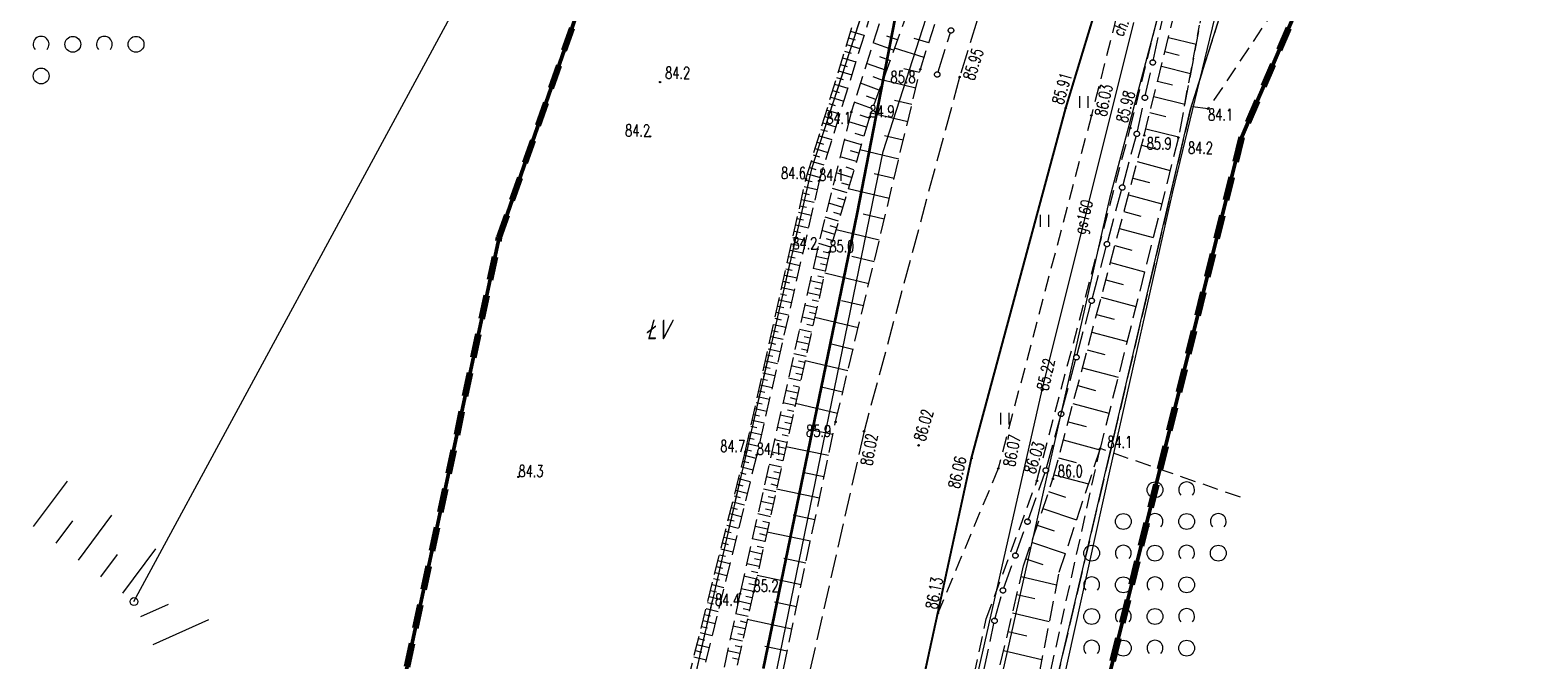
# Model space of a CAD drawing. Header units: metres. Extents: x 6593598 to 6594599, y 5883266 to 5884214.
# Tile 10 of 21: x 6593978 to 6594073, y 5883706 to 5883745. Entities that reach past the tile are written whole.
import ezdxf
from ezdxf.enums import TextEntityAlignment as Align

# ---------------------------------------------------------------- set-up
doc = ezdxf.new("R2010")
doc.units = ezdxf.units.M
doc.header["$MEASUREMENT"] = 0
for name, pattern in [('1_1', [0]), ('1_OTKC', [1.5, 1, -0.5]), ('1_OTKJ', [2, 1.5, -0.5]), ('1_OTKK', [0]), ('1_OTRK', [1.75, 1.25, -0.5]), ('1_OTRKG', [1.75, 1.25, -0.5]), ('1_OTZI', [1.5, 1, -0.5]), ('1_OTZK', [1.5, 1, -0.5]), ('1_OTZT', [1.5, 1, -0.5]), ('3_SUEP_A', [0]), ('3_SUGP', [0]), ('3_SUKP', [0]), ('3_SULO', [0]), ('4', [2.5, 1.5, -1]), ('GDE', [0]), ('GUK', [2, 1.5, -0.5])]:
    doc.linetypes.add(name, pattern=pattern)
doc.layers.get('0').update_dxf_attribs({"color": 250, "linetype": 'CONTINUOUS', "lineweight": 100})
for name, color, linetype, lineweight in [('BLOKADA_L_0', 7, '4', 100), ('Dzialki', 7, 'GDE', 18), ('Kontury', 3, 'GUK', 18), ('Numery_konturow', 3, 'CONTINUOUS', 13), ('OTK_E_T_1', 7, 'CONTINUOUS', 0), ('OTK_L_0', 7, '1_OTKJ', 18), ('OTK_L_1', 7, '1_OTKK', 25), ('OTK_L_11', 7, 'CONTINUOUS', 18), ('OTK_L_2', 7, '1_OTKC', 18), ('OTR_L_1', 7, '1_OTRK', 18), ('OTR_T_0', 7, 'CONTINUOUS', 18), ('OTR_T_1', 7, 'CONTINUOUS', 18), ('OTZ_L_1', 7, '1_OTZK', 18), ('OTZ_L_3', 7, '1_OTZT', 18), ('Punkty', 7, 'CONTINUOUS', 18), ('SUEP_L_0', 1, '3_SUEP_A', 18), ('SUL_L_1', 7, '3_SULO', 35), ('Zakres_eksportu', 7, 'CONTINUOUS', 50)]:
    doc.layers.add(name, color=color, linetype=linetype, lineweight=lineweight)
for name, color, linetype, lineweight, true_color in [('SUGP_E_T_0', 7, 'CONTINUOUS', 0, 0xbfbf00), ('SUGP_L_0', 7, '3_SUGP', 18, 0xbfbf00), ('SUGR_T_0', 7, 'CONTINUOUS', 18, 0xbfbf00), ('SUKP_L_0', 7, '3_SUKP', 18, 0x803300)]:
    doc.layers.add(name, color=color, linetype=linetype, lineweight=lineweight, true_color=true_color)
doc.styles.get("Standard").update_dxf_attribs({"font": 'Simplex.SHX', "width": 0.75})

# ---------------------------------------------------------------- blocks, each defined once
blk = doc.blocks.new('GRT')
at = {"linetype": 'Continuous'}
blk.add_circle((0, 0), 0.25, dxfattribs=at)
blk = doc.blocks.new('2_OTRN')
at = {"linetype": 'Continuous'}
blk.add_circle((0, 0), 0.045, dxfattribs=at)
blk = doc.blocks.new('2_OTRS')
at = {"linetype": 'Continuous'}
blk.add_circle((0, 0), 0.045, dxfattribs=at)
blk = doc.blocks.new('2_OTZK')
at = {"linetype": 'Continuous'}
for centre in [(-1, 1), (1, -1)]:
    blk.add_circle(centre, 0.5, dxfattribs=at)
for centre, start, end in [((1, 1), 318.59038, 221.40962), ((-1, -1), 318.70311, 221.29689)]:
    blk.add_arc(centre, 0.5, start, end, dxfattribs=at)
blk = doc.blocks.new('2_OTZT')
at = {"linetype": 'Continuous'}
for p, q in [((-0.2625, -0.375), (-0.2625, 0.375)), ((0.2625, -0.375), (0.2625, 0.375))]:
    blk.add_line(p, q, dxfattribs=at)
blk = doc.blocks.new('4_SUPS')
at = {"linetype": 'Continuous'}
blk.add_circle((0, 0), 0.0625, dxfattribs=at)

msp = doc.modelspace()

# ---------------------------------------------------------------- linework, layer by layer
at = {"layer": 'BLOKADA_L_0', "linetype": '4'}
for p, q in [((6594007.74, 5883732.19), (6594031.111, 5883799.449)), ((6594073.37, 5883782.19), (6594054.62, 5883738.44)), ((6594054.62, 5883738.44), (6594020.24, 5883598.6)), ((6593980.4, 5883604.85), (6594007.74, 5883732.19))]:
    msp.add_line(p, q, dxfattribs=at)
at = {"layer": 'Dzialki'}
for p, q in [((6593984.65, 5883709.19), (6594033.52, 5883799.46)), ((6594040.58, 5883776.84), (6594027.47, 5883736.54)), ((6594032.01, 5883737.63), (6594040.98, 5883765.6)), ((6594051.42, 5883740.3), (6594059.41, 5883765.61)), ((6594052.7, 5883758.7), (6594046.3, 5883734.65)), ((6594042.81, 5883703.54), (6594051.42, 5883740.3)), ((6594023.55, 5883696.49), (6594032.01, 5883737.63)), ((6594027.47, 5883736.54), (6594010.8, 5883663.98)), ((6594046.3, 5883734.65), (6594037.05, 5883693.68))]:
    msp.add_line(p, q, dxfattribs=at)
at = {"layer": 'Kontury'}
for p, q in [((6594040.58, 5883776.84), (6594027.47, 5883736.54)), ((6594059.41, 5883765.61), (6594051.42, 5883740.3)), ((6594051.42, 5883740.3), (6594042.81, 5883703.54)), ((6594027.47, 5883736.54), (6594010.8, 5883663.98))]:
    msp.add_line(p, q, dxfattribs=at)
at = {"layer": 'OTK_L_0', "linetype": '1_OTKJ'}
for p, q in [((6594040.29, 5883753.56), (6594036.83, 5883742.33)), ((6594043.54, 5883740.37), (6594046.75, 5883750.96)), ((6594036.83, 5883742.33), (6594030.79, 5883719.95)), ((6594037.59, 5883718.25), (6594043.54, 5883740.37)), ((6594030.79, 5883719.95), (6594024.22, 5883690.88)), ((6594035.46, 5883708.47), (6594037.59, 5883718.25)), ((6594031.22, 5883689.05), (6594035.46, 5883708.47))]:
    msp.add_line(p, q, dxfattribs=at)
at = {"layer": 'OTK_L_1', "linetype": '1_OTKK'}
for p, q in [((6594043.54, 5883740.37), (6594046.75, 5883750.96)), ((6594037.59, 5883718.25), (6594043.54, 5883740.37)), ((6594035.46, 5883708.47), (6594037.59, 5883718.25)), ((6594031.22, 5883689.05), (6594035.46, 5883708.47))]:
    msp.add_line(p, q, dxfattribs=at)
at = {"layer": 'OTK_L_11', "linetype": '1_OTKJ'}
for p, q in [((6594049.063, 5883743.36), (6594049.751, 5883746.434)), ((6594035.471, 5883742.652), (6594036.247, 5883745.141)), ((6594048.565, 5883741.133), (6594049.015, 5883743.144)), ((6594048.067, 5883738.906), (6594048.517, 5883740.917)), ((6594047.161, 5883735.525), (6594047.983, 5883738.566)), ((6594046.193, 5883731.949), (6594047.067, 5883735.178)), ((6594045.226, 5883728.373), (6594046.099, 5883731.602)), ((6594044.259, 5883724.797), (6594045.132, 5883728.026)), ((6594043.292, 5883721.22), (6594044.165, 5883724.449)), ((6594042.324, 5883717.644), (6594043.198, 5883720.873)), ((6594041.159, 5883714.344), (6594042.219, 5883717.311)), ((6594040.393, 5883712.202), (6594041.085, 5883714.136)), ((6594039.627, 5883710.06), (6594040.319, 5883711.994)), ((6594039.066, 5883708.073), (6594039.543, 5883709.801)), ((6594038.35, 5883704.722), (6594039.003, 5883707.804))]:
    msp.add_line(p, q, dxfattribs=at)
for centre in [(6594036.288, 5883745.275), (6594049.039, 5883743.252), (6594035.42, 5883742.49), (6594048.541, 5883741.025), (6594048.03, 5883738.74), (6594048.03, 5883738.74), (6594047.114, 5883735.352), (6594046.146, 5883731.776), (6594045.179, 5883728.199), (6594044.212, 5883724.623), (6594043.245, 5883721.047), (6594042.28, 5883717.48), (6594042.28, 5883717.48), (6594041.122, 5883714.24), (6594040.356, 5883712.098), (6594039.57, 5883709.9), (6594039.57, 5883709.9), (6594039.04, 5883707.98), (6594039.04, 5883707.98)]:
    msp.add_circle(centre, 0.17, dxfattribs=at)
at = {"layer": 'OTK_L_2', "linetype": '1_OTKC'}
for p, q in [((6594047.84, 5883750.46), (6594045.16, 5883739.9)), ((6594047.62, 5883739.11), (6594050.43, 5883750.46)), ((6594045.16, 5883739.9), (6594039.27, 5883717.6)), ((6594041.72, 5883716.82), (6594047.62, 5883739.11)), ((6594039.27, 5883717.6), (6594035.46, 5883708.47)), ((6594038.52, 5883708.1), (6594041.72, 5883716.82)), ((6594035.46, 5883708.47), (6594031.22, 5883689.05)), ((6594034.28, 5883688.42), (6594038.52, 5883708.1))]:
    msp.add_line(p, q, dxfattribs=at)
at = {"layer": 'OTR_L_1', "linetype": '1_OTRKG'}
for p, q in [((6594034.35, 5883742.82), (6594038.17, 5883754.85)), ((6594027.12, 5883735.89), (6594031.45, 5883750.21)), ((6594034.21, 5883748.33), (6594031.14, 5883739.79)), ((6594048.5, 5883738.64), (6594051.05, 5883748.94)), ((6594028.99, 5883720.54), (6594034.35, 5883742.82)), ((6594031.14, 5883739.79), (6594028.6, 5883731.26)), ((6594042.73, 5883716.94), (6594048.5, 5883738.64)), ((6594023.28, 5883718.64), (6594027.12, 5883735.89)), ((6594028.6, 5883731.26), (6594023.81, 5883709.81)), ((6594022.8, 5883691.22), (6594028.99, 5883720.54)), ((6594016.66, 5883692.22), (6594023.28, 5883718.64)), ((6594040.88, 5883711.46), (6594042.73, 5883716.94)), ((6594035.39, 5883688.17), (6594040.88, 5883711.46)), ((6594023.81, 5883709.81), (6594019.69, 5883691.44))]:
    msp.add_line(p, q, dxfattribs=at)
at = {"layer": 'OTR_L_1', "linetype": '1_OTRK'}
for p, q in [((6594032.34, 5883750), (6594027.95, 5883735.77)), ((6594032.81, 5883749.03), (6594029.98, 5883740.12)), ((6594034.21, 5883748.33), (6594031.14, 5883739.79)), ((6594052.58, 5883748.68), (6594050.66, 5883738.5)), ((6594029.98, 5883740.12), (6594027.84, 5883731.45)), ((6594031.14, 5883739.79), (6594028.6, 5883731.26)), ((6594050.66, 5883738.5), (6594045.71, 5883718.86)), ((6594027.95, 5883735.77), (6594024.01, 5883718.46)), ((6594027.84, 5883731.45), (6594022.95, 5883709.68)), ((6594028.6, 5883731.26), (6594023.81, 5883709.81)), ((6594045.71, 5883718.86), (6594043.08, 5883710.93)), ((6594024.01, 5883718.46), (6594017.52, 5883692.24)), ((6594043.08, 5883710.93), (6594033.01, 5883659.03)), ((6594022.95, 5883709.68), (6594019, 5883691.52)), ((6594023.81, 5883709.81), (6594019.69, 5883691.44))]:
    msp.add_line(p, q, dxfattribs=at)
at = {"layer": 'OTR_L_1', "linetype": '1_1'}
for p, q in [((6594029.688, 5883744.384), (6594030.529, 5883744.13)), ((6594029.815, 5883744.804), (6594030.237, 5883744.677)), ((6594029.943, 5883745.226), (6594030.788, 5883744.97)), ((6594032.662, 5883744.025), (6594031.368, 5883744.49)), ((6594032.899, 5883744.684), (6594032.24, 5883744.922)), ((6594034.878, 5883744.482), (6594033.957, 5883744.775)), ((6594050.033, 5883744.834), (6594051.773, 5883744.403)), ((6594029.435, 5883743.547), (6594030.271, 5883743.294)), ((6594029.562, 5883743.965), (6594029.981, 5883743.838)), ((6594032.43, 5883743.378), (6594031.795, 5883743.606)), ((6594034.586, 5883743.562), (6594032.71, 5883744.158)), ((6594049.812, 5883743.938), (6594050.707, 5883743.717)), ((6594029.183, 5883742.714), (6594030.015, 5883742.463)), ((6594029.309, 5883743.13), (6594029.726, 5883743.004)), ((6594032.201, 5883742.743), (6594030.955, 5883743.191)), ((6594034.302, 5883742.62), (6594033.315, 5883742.858)), ((6594049.584, 5883743.017), (6594051.426, 5883742.561)), ((6594028.809, 5883741.474), (6594029.221, 5883741.35)), ((6594028.933, 5883741.886), (6594029.76, 5883741.636)), ((6594029.058, 5883742.3), (6594029.473, 5883742.174)), ((6594031.758, 5883741.508), (6594030.558, 5883741.94)), ((6594031.977, 5883742.12), (6594031.366, 5883742.339)), ((6594034.065, 5883741.633), (6594031.983, 5883742.134)), ((6594049.349, 5883742.069), (6594050.297, 5883741.835)), ((6594028.56, 5883740.653), (6594028.97, 5883740.529)), ((6594028.684, 5883741.063), (6594029.506, 5883740.815)), ((6594031.33, 5883740.32), (6594030.175, 5883740.735)), ((6594031.542, 5883740.908), (6594030.953, 5883741.12)), ((6594033.814, 5883740.592), (6594032.716, 5883740.857)), ((6594049.108, 5883741.094), (6594051.058, 5883740.611)), ((6594028.313, 5883739.837), (6594028.721, 5883739.714)), ((6594028.437, 5883740.245), (6594029.254, 5883739.997)), ((6594031.126, 5883739.741), (6594030.548, 5883739.913)), ((6594033.55, 5883739.495), (6594031.234, 5883740.052)), ((6594048.859, 5883740.091), (6594049.863, 5883739.842)), ((6594027.946, 5883738.621), (6594028.754, 5883738.377)), ((6594028.068, 5883739.025), (6594028.473, 5883738.903)), ((6594028.191, 5883739.431), (6594029.003, 5883739.185)), ((6594030.954, 5883739.164), (6594029.827, 5883739.5)), ((6594030.786, 5883738.601), (6594030.236, 5883738.765)), ((6594033.271, 5883738.337), (6594032.075, 5883738.624)), ((6594048.603, 5883739.058), (6594050.669, 5883738.547)), ((6594027.702, 5883737.816), (6594028.506, 5883737.573)), ((6594027.824, 5883738.218), (6594028.227, 5883738.096)), ((6594030.622, 5883738.051), (6594029.548, 5883738.371)), ((6594030.462, 5883737.514), (6594029.938, 5883737.67)), ((6594032.984, 5883737.14), (6594030.527, 5883737.731)), ((6594048.336, 5883738.023), (6594049.369, 5883737.749)), ((6594027.46, 5883737.016), (6594028.26, 5883736.774)), ((6594027.581, 5883737.415), (6594027.982, 5883737.294)), ((6594030.306, 5883736.99), (6594029.283, 5883737.295)), ((6594048.06, 5883736.984), (6594050.139, 5883736.431)), ((6594027.104, 5883735.818), (6594027.512, 5883735.728)), ((6594027.22, 5883736.22), (6594028.015, 5883735.979)), ((6594027.34, 5883736.617), (6594027.738, 5883736.497)), ((6594030.005, 5883735.978), (6594029.029, 5883736.269)), ((6594030.154, 5883736.478), (6594029.654, 5883736.627)), ((6594032.688, 5883735.912), (6594031.427, 5883736.215)), ((6594047.781, 5883735.938), (6594048.828, 5883735.659)), ((6594026.923, 5883735.006), (6594027.329, 5883734.915)), ((6594027.013, 5883735.412), (6594027.827, 5883735.23)), ((6594029.718, 5883735.014), (6594028.788, 5883735.291)), ((6594029.86, 5883735.491), (6594029.384, 5883735.632)), ((6594032.385, 5883734.651), (6594029.795, 5883735.274)), ((6594047.501, 5883734.885), (6594049.608, 5883734.325)), ((6594026.743, 5883734.197), (6594027.147, 5883734.107)), ((6594026.833, 5883734.601), (6594027.643, 5883734.42)), ((6594029.444, 5883734.096), (6594028.558, 5883734.359)), ((6594029.58, 5883734.549), (6594029.126, 5883734.685)), ((6594047.22, 5883733.825), (6594048.28, 5883733.543)), ((6594026.475, 5883732.991), (6594027.277, 5883732.812)), ((6594026.564, 5883733.392), (6594026.966, 5883733.302)), ((6594026.653, 5883733.794), (6594027.459, 5883733.614)), ((6594029.184, 5883733.22), (6594028.339, 5883733.471)), ((6594029.058, 5883732.798), (6594028.646, 5883732.92)), ((6594029.312, 5883733.652), (6594028.88, 5883733.781)), ((6594032.073, 5883733.356), (6594030.744, 5883733.676)), ((6594026.297, 5883732.191), (6594027.095, 5883732.014)), ((6594026.386, 5883732.591), (6594026.786, 5883732.501)), ((6594028.935, 5883732.385), (6594028.13, 5883732.625)), ((6594028.815, 5883731.983), (6594028.422, 5883732.1)), ((6594031.753, 5883732.027), (6594029.024, 5883732.683)), ((6594046.936, 5883732.758), (6594049.07, 5883732.19)), ((6594026.031, 5883731), (6594026.428, 5883730.911)), ((6594026.12, 5883731.396), (6594026.914, 5883731.219)), ((6594026.208, 5883731.793), (6594026.606, 5883731.704)), ((6594028.502, 5883730.823), (6594027.738, 5883730.994)), ((6594028.698, 5883731.59), (6594027.931, 5883731.818)), ((6594028.588, 5883731.205), (6594028.206, 5883731.29)), ((6594031.425, 5883730.662), (6594030.024, 5883730.999)), ((6594046.65, 5883731.684), (6594047.724, 5883731.398)), ((6594025.856, 5883730.21), (6594026.25, 5883730.122)), ((6594025.943, 5883730.604), (6594026.734, 5883730.428)), ((6594028.332, 5883730.058), (6594027.566, 5883730.229)), ((6594028.417, 5883730.44), (6594028.034, 5883730.526)), ((6594046.363, 5883730.603), (6594048.525, 5883730.028)), ((6594025.681, 5883729.424), (6594026.073, 5883729.336)), ((6594025.768, 5883729.816), (6594026.555, 5883729.641)), ((6594028.16, 5883729.292), (6594027.394, 5883729.463)), ((6594028.246, 5883729.675), (6594027.863, 5883729.76)), ((6594031.088, 5883729.261), (6594028.303, 5883729.931)), ((6594046.074, 5883729.515), (6594047.162, 5883729.226)), ((6594025.42, 5883728.251), (6594026.199, 5883728.078)), ((6594025.506, 5883728.641), (6594025.897, 5883728.554)), ((6594025.593, 5883729.032), (6594026.377, 5883728.858)), ((6594027.989, 5883728.525), (6594027.221, 5883728.696)), ((6594027.903, 5883728.141), (6594027.519, 5883728.227)), ((6594028.075, 5883728.908), (6594027.691, 5883728.994)), ((6594030.753, 5883727.868), (6594029.372, 5883728.201)), ((6594045.782, 5883728.42), (6594047.973, 5883727.837)), ((6594025.247, 5883727.475), (6594026.023, 5883727.302)), ((6594025.333, 5883727.863), (6594025.722, 5883727.776)), ((6594027.646, 5883726.988), (6594026.876, 5883727.16)), ((6594027.818, 5883727.757), (6594027.049, 5883727.928)), ((6594027.732, 5883727.372), (6594027.347, 5883727.458)), ((6594030.421, 5883726.487), (6594027.681, 5883727.146)), ((6594045.489, 5883727.318), (6594046.592, 5883727.024)), ((6594024.989, 5883726.316), (6594025.374, 5883726.231)), ((6594025.075, 5883726.701), (6594025.847, 5883726.53)), ((6594025.161, 5883727.088), (6594025.548, 5883727.001)), ((6594027.474, 5883726.218), (6594026.703, 5883726.39)), ((6594027.56, 5883726.603), (6594027.175, 5883726.689)), ((6594045.194, 5883726.208), (6594047.413, 5883725.618)), ((6594024.818, 5883725.549), (6594025.201, 5883725.463)), ((6594024.903, 5883725.932), (6594025.672, 5883725.761)), ((6594027.302, 5883725.447), (6594026.53, 5883725.619)), ((6594027.388, 5883725.832), (6594027.002, 5883725.919)), ((6594030.091, 5883725.118), (6594028.733, 5883725.444)), ((6594024.563, 5883724.404), (6594025.324, 5883724.235)), ((6594024.648, 5883724.785), (6594025.029, 5883724.7)), ((6594024.733, 5883725.166), (6594025.498, 5883724.996)), ((6594027.13, 5883724.675), (6594026.357, 5883724.848)), ((6594027.043, 5883724.289), (6594026.657, 5883724.375)), ((6594027.216, 5883725.061), (6594026.83, 5883725.147)), ((6594029.764, 5883723.759), (6594027.07, 5883724.407)), ((6594044.897, 5883725.091), (6594046.014, 5883724.794)), ((6594024.394, 5883723.646), (6594025.152, 5883723.477)), ((6594024.479, 5883724.024), (6594024.858, 5883723.94)), ((6594026.957, 5883723.902), (6594026.183, 5883724.075)), ((6594026.871, 5883723.516), (6594026.484, 5883723.602)), ((6594044.599, 5883723.967), (6594046.847, 5883723.37)), ((6594024.142, 5883722.514), (6594024.519, 5883722.431)), ((6594024.226, 5883722.891), (6594024.98, 5883722.723)), ((6594024.31, 5883723.268), (6594024.688, 5883723.184)), ((6594026.611, 5883722.354), (6594025.836, 5883722.527)), ((6594026.784, 5883723.128), (6594026.01, 5883723.301)), ((6594026.698, 5883722.741), (6594026.31, 5883722.828)), ((6594029.44, 5883722.412), (6594028.104, 5883722.733)), ((6594044.298, 5883722.836), (6594045.429, 5883722.535)), ((6594023.976, 5883721.765), (6594024.35, 5883721.682)), ((6594024.059, 5883722.139), (6594024.809, 5883721.972)), ((6594026.438, 5883721.578), (6594025.662, 5883721.751)), ((6594026.525, 5883721.966), (6594026.137, 5883722.053)), ((6594029.119, 5883721.076), (6594026.468, 5883721.713)), ((6594043.995, 5883721.697), (6594046.272, 5883721.092)), ((6594023.727, 5883720.647), (6594024.47, 5883720.482)), ((6594023.81, 5883721.019), (6594024.182, 5883720.936)), ((6594023.893, 5883721.391), (6594024.639, 5883721.225)), ((6594026.264, 5883720.801), (6594025.487, 5883720.975)), ((6594026.178, 5883720.413), (6594025.789, 5883720.5)), ((6594026.351, 5883721.19), (6594025.963, 5883721.277)), ((6594043.69, 5883720.551), (6594044.836, 5883720.246)), ((6594023.48, 5883719.538), (6594023.849, 5883719.455)), ((6594023.562, 5883719.907), (6594024.302, 5883719.742)), ((6594023.644, 5883720.276), (6594024.015, 5883720.194)), ((6594026.091, 5883720.024), (6594025.312, 5883720.198)), ((6594026.004, 5883719.635), (6594025.615, 5883719.722)), ((6594028.822, 5883719.745), (6594027.488, 5883720.027)), ((6594023.316, 5883718.802), (6594023.683, 5883718.72)), ((6594023.398, 5883719.169), (6594024.134, 5883719.005)), ((6594025.743, 5883718.466), (6594024.963, 5883718.64)), ((6594025.917, 5883719.245), (6594025.138, 5883719.419)), ((6594025.83, 5883718.855), (6594025.44, 5883718.943)), ((6594028.541, 5883718.411), (6594025.857, 5883718.978)), ((6594043.384, 5883719.4), (6594045.686, 5883718.788)), ((6594023.046, 5883717.705), (6594023.778, 5883717.521)), ((6594023.137, 5883718.071), (6594023.503, 5883717.979)), ((6594023.229, 5883718.436), (6594023.959, 5883718.253)), ((6594025.569, 5883717.685), (6594024.787, 5883717.859)), ((6594025.656, 5883718.075), (6594025.265, 5883718.163)), ((6594043.087, 5883718.283), (6594044.204, 5883717.986)), ((6593978.301, 5883713.939), (6593980.445, 5883716.807)), ((6594022.862, 5883716.971), (6594023.596, 5883716.787)), ((6594022.954, 5883717.338), (6594023.32, 5883717.246)), ((6594025.394, 5883716.903), (6594024.612, 5883717.078)), ((6594025.481, 5883717.294), (6594025.09, 5883717.382)), ((6594028.257, 5883717.07), (6594026.908, 5883717.354)), ((6594042.799, 5883717.198), (6594044.968, 5883716.622)), ((6594022.585, 5883715.867), (6594022.954, 5883715.774)), ((6594022.677, 5883716.235), (6594023.414, 5883716.051)), ((6594022.77, 5883716.603), (6594023.137, 5883716.511)), ((6594025.219, 5883716.121), (6594024.436, 5883716.296)), ((6594025.132, 5883715.729), (6594024.74, 5883715.817)), ((6594025.307, 5883716.512), (6594024.915, 5883716.6)), ((6594027.972, 5883715.72), (6594025.258, 5883716.293)), ((6594042.459, 5883716.138), (6594043.515, 5883715.781)), ((6594022.307, 5883714.758), (6594023.048, 5883714.572)), ((6594022.4, 5883715.128), (6594022.77, 5883715.035)), ((6594022.493, 5883715.498), (6594023.231, 5883715.313)), ((6594025.044, 5883715.338), (6594024.26, 5883715.513)), ((6594024.957, 5883714.945), (6594024.564, 5883715.033)), ((6594042.102, 5883715.079), (6594044.219, 5883714.364)), ((6593979.725, 5883712.874), (6593980.79, 5883714.299)), ((6593981.14, 5883711.816), (6593983.256, 5883714.647)), ((6594022.121, 5883714.016), (6594022.864, 5883713.829)), ((6594022.214, 5883714.387), (6594022.585, 5883714.294)), ((6594024.694, 5883713.768), (6594023.908, 5883713.943)), ((6594024.869, 5883714.553), (6594024.084, 5883714.728)), ((6594024.781, 5883714.16), (6594024.389, 5883714.248)), ((6594027.686, 5883714.363), (6594026.321, 5883714.651)), ((6594041.743, 5883714.017), (6594042.805, 5883713.659)), ((6594021.841, 5883712.898), (6594022.214, 5883712.805)), ((6594021.935, 5883713.271), (6594022.68, 5883713.085)), ((6594022.028, 5883713.644), (6594022.4, 5883713.551)), ((6594024.518, 5883712.981), (6594023.731, 5883713.157)), ((6594024.606, 5883713.375), (6594024.213, 5883713.462)), ((6594027.398, 5883712.998), (6594024.651, 5883713.577)), ((6594041.384, 5883712.953), (6594043.513, 5883712.235)), ((6593982.546, 5883710.765), (6593983.597, 5883712.171)), ((6593983.943, 5883709.721), (6593986.031, 5883712.514)), ((6594021.654, 5883712.151), (6594022.028, 5883712.057)), ((6594021.748, 5883712.525), (6594022.495, 5883712.338)), ((6594024.342, 5883712.194), (6594023.554, 5883712.37)), ((6594024.43, 5883712.588), (6594024.036, 5883712.676)), ((6594027.108, 5883711.624), (6594025.727, 5883711.916)), ((6594021.372, 5883711.026), (6594022.123, 5883710.838)), ((6594021.466, 5883711.402), (6594021.841, 5883711.308)), ((6594021.56, 5883711.777), (6594022.309, 5883711.589)), ((6594024.166, 5883711.405), (6594023.377, 5883711.582)), ((6594024.078, 5883711.011), (6594023.683, 5883711.099)), ((6594024.254, 5883711.8), (6594023.86, 5883711.888)), ((6594041.024, 5883711.886), (6594042.091, 5883711.526)), ((6594021.184, 5883710.273), (6594021.937, 5883710.084)), ((6594021.278, 5883710.65), (6594021.654, 5883710.556)), ((6594023.813, 5883709.826), (6594023.022, 5883710.002)), ((6594023.99, 5883710.616), (6594023.2, 5883710.792)), ((6594023.902, 5883710.221), (6594023.506, 5883710.309)), ((6594026.816, 5883710.243), (6594024.038, 5883710.83)), ((6594040.72, 5883710.783), (6594042.95, 5883710.258)), ((6593985.072, 5883708.251), (6593986.821, 5883709.032)), ((6594020.9, 5883709.14), (6594021.278, 5883709.045)), ((6594020.994, 5883709.518), (6594021.75, 5883709.329)), ((6594021.089, 5883709.896), (6594021.466, 5883709.801)), ((6594023.636, 5883709.035), (6594022.848, 5883709.212)), ((6594023.725, 5883709.43), (6594023.33, 5883709.519)), ((6594026.523, 5883708.854), (6594025.125, 5883709.149)), ((6594040.452, 5883709.646), (6594041.59, 5883709.378)), ((6594020.71, 5883708.382), (6594021.089, 5883708.287)), ((6594020.805, 5883708.761), (6594021.562, 5883708.571)), ((6594023.46, 5883708.248), (6594022.677, 5883708.424)), ((6594023.548, 5883708.641), (6594023.155, 5883708.729)), ((6594040.179, 5883708.486), (6594042.5, 5883707.938)), ((6593985.86, 5883706.488), (6593989.386, 5883708.063)), ((6594020.424, 5883707.24), (6594021.186, 5883707.049)), ((6594020.519, 5883707.621), (6594020.9, 5883707.526)), ((6594020.614, 5883708.002), (6594021.374, 5883707.811)), ((6594023.284, 5883707.466), (6594022.506, 5883707.641)), ((6594023.197, 5883707.077), (6594022.809, 5883707.164)), ((6594023.372, 5883707.857), (6594022.982, 5883707.944)), ((6594026.228, 5883707.457), (6594023.415, 5883708.05)), ((6594039.9, 5883707.302), (6594041.084, 5883707.022)), ((6594020.232, 5883706.477), (6594020.996, 5883706.285)), ((6594020.328, 5883706.859), (6594020.71, 5883706.763)), ((6594023.11, 5883706.69), (6594022.337, 5883706.863)), ((6594023.024, 5883706.303), (6594022.638, 5883706.39)), ((6594025.931, 5883706.05), (6594024.516, 5883706.349)), ((6594020.04, 5883705.711), (6594020.807, 5883705.519)), ((6594020.136, 5883706.094), (6594020.519, 5883705.998)), ((6594022.937, 5883705.918), (6594022.169, 5883706.09)), ((6594022.851, 5883705.534), (6594022.468, 5883705.62)), ((6594039.615, 5883706.093), (6594042.031, 5883705.524))]:
    msp.add_line(p, q, dxfattribs=at)
at = {"layer": 'OTZ_L_1', "linetype": '1_OTZK'}
for p, q in [((6594061.78, 5883754.14), (6594052.54, 5883740.33)), ((6594051.036, 5883740.495), (6594052.001, 5883745.608)), ((6594052.54, 5883740.33), (6594051.036, 5883740.495)), ((6594037.082, 5883679.942), (6594045.71, 5883718.86)), ((6594054.58, 5883715.78), (6594045.71, 5883718.86))]:
    msp.add_line(p, q, dxfattribs=at)
at = {"layer": 'OTZ_L_3', "linetype": '1_OTZI'}
for p, q in [((6594043.54, 5883740.37), (6594046.75, 5883750.96)), ((6594047.84, 5883750.46), (6594045.16, 5883739.9)), ((6594037.59, 5883718.25), (6594043.54, 5883740.37)), ((6594045.16, 5883739.9), (6594039.27, 5883717.6)), ((6594035.46, 5883708.47), (6594037.59, 5883718.25)), ((6594039.27, 5883717.6), (6594035.46, 5883708.47))]:
    msp.add_line(p, q, dxfattribs=at)
at = {"layer": 'SUEP_L_0', "linetype": '3_SUEP_A'}
for p, q in [((6594030.35, 5883733.67), (6594034.96, 5883757.33)), ((6594024.44, 5883704.97), (6594030.35, 5883733.67))]:
    msp.add_line(p, q, dxfattribs=at)
at = {"layer": 'SUGP_L_0', "linetype": '3_SUGP'}
for p, q in [((6594042.048, 5883722.561), (6594047.843, 5883745.774)), ((6594036.657, 5883698.843), (6594042.048, 5883722.561))]:
    msp.add_line(p, q, dxfattribs=at)
at = {"layer": 'SUKP_L_0', "linetype": '3_SUKP'}
for p, q in [((6594053.521, 5883748.485), (6594050.284, 5883735.078)), ((6594050.284, 5883735.078), (6594046.307, 5883717.441)), ((6594046.307, 5883717.441), (6594041.524, 5883695.755))]:
    msp.add_line(p, q, dxfattribs=at)
at = {"layer": 'SUL_L_1', "linetype": '3_SULO'}
for p, q in [((6594030.35, 5883733.67), (6594034.96, 5883757.33)), ((6594024.44, 5883704.97), (6594030.35, 5883733.67))]:
    msp.add_line(p, q, dxfattribs=at)
at = {"layer": 'Zakres_eksportu', "linetype": 'Continuous'}
for p, q in [((6594007.73, 5883732.193), (6594031.102, 5883799.452)), ((6594073.379, 5883782.185), (6594054.63, 5883738.437)), ((6594054.63, 5883738.437), (6594020.248, 5883598.589)), ((6593980.388, 5883604.842), (6594007.73, 5883732.193))]:
    msp.add_line(p, q, dxfattribs=at)

# ---------------------------------------------------------------- block references
at = {"layer": 'OTR_T_0'}
for p in [(6594036.83, 5883742.33), (6594043.54, 5883740.37), (6594045.16, 5883739.9), (6594047.62, 5883739.11), (6594030.79, 5883719.95), (6594034.24, 5883719.06), (6594037.59, 5883718.25), (6594039.27, 5883717.6), (6594041.72, 5883716.82), (6594035.46, 5883708.47)]:
    msp.add_blockref('2_OTRS', p, dxfattribs=at)
at = {"layer": 'OTR_T_1'}
for p in [(6594034.35, 5883742.82), (6594017.9, 5883742.01), (6594029.98, 5883740.12), (6594031.14, 5883739.79), (6594052.54, 5883740.33), (6594017.27, 5883738.58), (6594048.5, 5883738.64), (6594050.66, 5883738.5), (6594027.12, 5883735.89), (6594027.95, 5883735.77), (6594027.84, 5883731.45), (6594028.6, 5883731.26), (6594028.99, 5883720.54), (6594023.28, 5883718.64), (6594045.71, 5883718.86), (6594024.01, 5883718.46), (6594042.73, 5883716.94), (6594022.95, 5883709.68), (6594023.81, 5883709.81)]:
    msp.add_blockref('2_OTRN', p, dxfattribs=at)
at = {"layer": 'OTR_T_1', "rotation": 359.201033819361}
msp.add_blockref('2_OTRN', (6594008.948, 5883717.071), dxfattribs=at)
at = {"layer": 'OTZ_L_1'}
for p in [(6593979.78, 5883745.4), (6593983.78, 5883745.4), (6593977.78, 5883743.4), (6594050.18, 5883715.25), (6594048.18, 5883713.25), (6594052.18, 5883713.25), (6594046.18, 5883711.25), (6594050.18, 5883711.25), (6594048.18, 5883709.25), (6594046.18, 5883707.25), (6594050.18, 5883707.25), (6594048.18, 5883705.25)]:
    msp.add_blockref('2_OTZK', p, dxfattribs=at)
at = {"layer": 'OTZ_L_3'}
for p in [(6594044.7, 5883740.75), (6594042.2, 5883733.25), (6594039.7, 5883720.75)]:
    msp.add_blockref('2_OTZT', p, dxfattribs=at)
at = {"layer": 'Punkty'}
msp.add_blockref('GRT', (6593984.65, 5883709.19), dxfattribs=at)
at = {"layer": 'SUGR_T_0'}
msp.add_blockref('4_SUPS', (6594042.048, 5883722.561), dxfattribs=at)

# ---------------------------------------------------------------- texts
at = {"layer": 'Numery_konturow', "oblique": 15, "width": 0.7}
msp.add_text('ŁV', height=1.25, dxfattribs=at).set_placement((6594017.017, 5883727.007), align=Align.TOP_LEFT)
at = {"layer": 'OTK_E_T_1', "lineweight": 9, "width": 0.7}
msp.add_text('ch.mb.', height=0.75, rotation=66.50144, dxfattribs=at).set_placement((6594047.273, 5883746.084), align=Align.MIDDLE)
at = {"layer": 'OTR_T_0', "lineweight": 9, "width": 0.7}
for s, rotation, p in [('85.95', 72.54537, (6594037.031, 5883742.288)), ('86.03', 78.21, (6594045.359, 5883739.945)), ('86.07', 78.96599, (6594039.577, 5883717.811))]:
    msp.add_text(s, height=0.75, rotation=rotation, dxfattribs=at).set_placement(p, align=Align.TOP_LEFT)
for s, rotation, p in [('85.91', 73.75857, (6594043.364, 5883740.533)), ('85.98', 75.276, (6594047.422, 5883739.387)), ('86.03', 71.85601, (6594041.587, 5883717.205)), ('86.13', 78.78507, (6594035.395, 5883708.664))]:
    msp.add_text(s, height=0.75, rotation=rotation, dxfattribs=at).set_placement(p)
msp.add_text('86.02', height=0.75, rotation=73.91078, dxfattribs=at).set_placement((6594034.278, 5883719.367), align=Align.MIDDLE_LEFT)
msp.add_text('86.02', height=0.75, rotation=78.92151, dxfattribs=at).set_placement((6594030.944, 5883719.862), align=Align.TOP_RIGHT)
msp.add_text('86.06', height=0.75, rotation=76.78238, dxfattribs=at).set_placement((6594037.278, 5883718.251), align=Align.RIGHT)
at = {"layer": 'OTR_T_1', "lineweight": 9, "width": 0.7}
for s, p in [('84.2', (6594018.226, 5883742.968)), ('84.1', (6594052.54, 5883740.33)), ('85.9', (6594048.659, 5883738.509)), ('84.2', (6594051.266, 5883738.228))]:
    msp.add_text(s, height=0.75, dxfattribs=at).set_placement(p, align=Align.TOP_LEFT)
for s, p in [('85.8', (6594034.041, 5883742.697)), ('84.1', (6594029.98, 5883740.12)), ('85.9', (6594028.712, 5883720.344)), ('84.4', (6594022.95, 5883709.68))]:
    msp.add_text(s, height=0.75, dxfattribs=at).set_placement(p, align=Align.TOP_RIGHT)
for s, p in [('84.9', (6594031.14, 5883739.79)), ('84.1', (6594027.95, 5883735.77)), ('85.0', (6594028.6, 5883731.26)), ('84.1', (6594046.166, 5883718.896)), ('84.1', (6594024.01, 5883718.46)), ('86.0', (6594043.039, 5883717.061)), ('85.2', (6594023.81, 5883709.81))]:
    msp.add_text(s, height=0.75, dxfattribs=at).set_placement(p)
for s, p in [('84.2', (6594017.27, 5883738.58)), ('84.6', (6594027.12, 5883735.89)), ('84.2', (6594027.84, 5883731.45)), ('84.7', (6594023.28, 5883718.64))]:
    msp.add_text(s, height=0.75, dxfattribs=at).set_placement(p, align=Align.RIGHT)
msp.add_text('84.3', height=0.75, rotation=359.20103, dxfattribs=at).set_placement((6594008.948, 5883717.071))
at = {"layer": 'SUGP_E_T_0', "lineweight": 9, "width": 0.7}
msp.add_text('gs160', height=0.75, rotation=75.98371, dxfattribs=at).set_placement((6594044.768, 5883733.459), align=Align.MIDDLE)
at = {"layer": 'SUGR_T_0', "lineweight": 9, "width": 0.7}
msp.add_text('85.22', height=0.75, rotation=76.78279, dxfattribs=at).set_placement((6594042.048, 5883722.561), align=Align.MIDDLE_LEFT)

doc.saveas('drawing.dxf')
